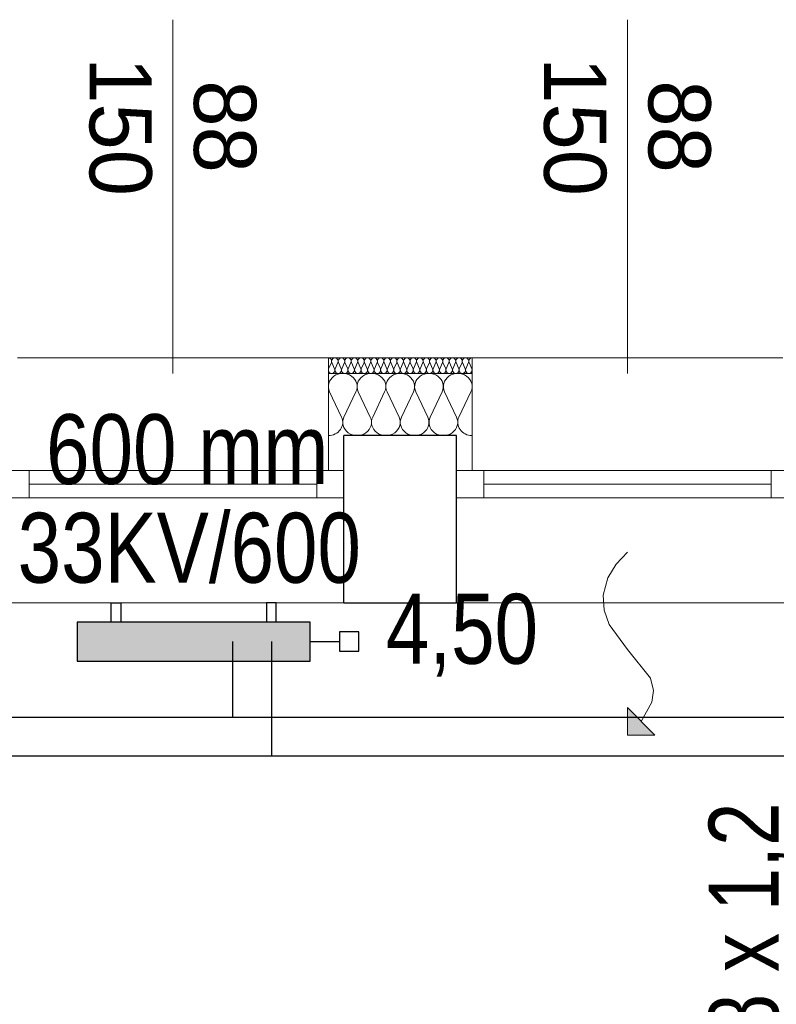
# Model space of a CAD drawing. Extents: x -440864 to -355682, y 13652 to 155872.
# Tile 71 of 179: x -424220 to -422272, y 69481 to 72014. Entities that reach past the tile are written whole.
import ezdxf
from ezdxf.lldxf.tags import DXFTag

# ---------------------------------------------------------------- set-up
doc = ezdxf.new("R2010")
doc.units = 0
doc.header["$MEASUREMENT"] = 0
for name, color, linetype in [('#podkład', 252, 'Continuous'), ('A-Okna', 252, 'Continuous'), ('Arch ocieplenie', 252, 'Continuous'), ('Inwent Izolacje', 252, 'Continuous'), ('IS_Armatura_Therm', 7, 'SOLID'), ('IS_Grzejniki_Plan_rzut', 7, 'SOLID'), ('IS_Opisy_działek_Therm', 7, 'SOLID'), ('IS_Powrót', 5, 'DASH'), ('IS_Text_Armatury_Therm', 7, 'Continuous'), ('IS_Text_Odbiornikow_Therm', 7, 'Continuous'), ('IS_Zasilanie', 1, 'SOLID')]:
    doc.layers.add(name, color=color, linetype=linetype)
for name, color, linetype, lineweight in [('A-Okna_Nr_Pióra__9', 252, 'Continuous', 13), ('Arch ocieplenie_Nr_Pióra__9', 252, 'Continuous', 13), ('Arch wykończenie_Nr_Pióra__3', 252, 'Continuous', 18), ('Inwent Izolacje_Nr_Pióra__2', 252, 'Continuous', 13), ('INWENT. OKNA_Nr_Pióra__21', 252, 'Continuous', 9), ('INWENT. OKNA_Nr_Pióra__5', 252, 'Continuous', 13), ('INWENT.ŚCIANY_Nr_Pióra__1', 252, 'Continuous', 25), ('INWENT.ŚCIANY_Nr_Pióra__2', 252, 'Continuous', 13), ('INWENT.ŚCIANY_Nr_Pióra__21', 252, 'Continuous', 9)]:
    doc.layers.add(name, color=color, linetype=linetype, lineweight=lineweight)
doc.styles.add('GENERATED_STYLE_5', font='txt')
doc.styles.get("Standard").update_dxf_attribs({"font": 'arial.ttf', "width": 0.8, "bigfont": 'BIGFONT.SHX'})
tags = doc.linetypes.add('DASH', pattern=[15, 10, -5]).pattern_tags.tags
tags[6:7] = [DXFTag(74, 4), DXFTag(75, 0), DXFTag(340, '0'), DXFTag(46, 0.0), DXFTag(50, 0.0), DXFTag(44, 0.0), DXFTag(45, 0.0)]
tags[4:5] = [DXFTag(74, 4), DXFTag(75, 0), DXFTag(340, '0'), DXFTag(46, 0.0), DXFTag(50, 0.0), DXFTag(44, 0.0), DXFTag(45, 0.0)]
tags = doc.linetypes.add('SOLID', pattern=[10, 10, 0]).pattern_tags.tags
tags[6:7] = [DXFTag(74, 4), DXFTag(75, 0), DXFTag(340, '0'), DXFTag(46, 0.0), DXFTag(50, 0.0), DXFTag(44, 0.0), DXFTag(45, 0.0)]
tags[4:5] = [DXFTag(74, 4), DXFTag(75, 0), DXFTag(340, '0'), DXFTag(46, 0.0), DXFTag(50, 0.0), DXFTag(44, 0.0), DXFTag(45, 0.0)]

# ---------------------------------------------------------------- blocks, each defined once
blk = doc.blocks.new('Izolacja cieplna 14_206', base_point=(-423054.9, 72292.6))
at = {"layer": 'Arch ocieplenie_Nr_Pióra__9', "linetype": 'Continuous'}
for p, q in [((-423417.2, 72280.7), (-423424.2, 72264.5)), ((-423408.8, 72264.5), (-423415.8, 72280.7)), ((-423400.4, 72280.7), (-423407.4, 72264.5)), ((-423392, 72264.5), (-423399, 72280.7)), ((-423383.6, 72280.7), (-423390.6, 72264.5)), ((-423375.2, 72264.5), (-423382.2, 72280.7)), ((-423366.8, 72280.7), (-423373.8, 72264.5)), ((-423358.4, 72264.5), (-423365.4, 72280.7)), ((-423350, 72280.7), (-423357, 72264.5)), ((-423341.6, 72264.5), (-423348.6, 72280.7)), ((-423333.2, 72280.7), (-423340.1, 72264.5)), ((-423324.7, 72264.5), (-423331.7, 72280.7)), ((-423316.3, 72280.7), (-423323.3, 72264.5)), ((-423307.9, 72264.5), (-423314.9, 72280.7)), ((-423299.5, 72280.7), (-423306.5, 72264.5)), ((-423291.1, 72264.5), (-423298.1, 72280.7)), ((-423282.7, 72280.7), (-423289.7, 72264.5)), ((-423274.3, 72264.5), (-423281.3, 72280.7)), ((-423265.9, 72280.7), (-423272.9, 72264.5)), ((-423257.5, 72264.5), (-423264.5, 72280.7)), ((-423249.1, 72280.7), (-423256.1, 72264.5)), ((-423240.7, 72264.5), (-423247.6, 72280.7)), ((-423232.2, 72280.7), (-423239.2, 72264.5)), ((-423223.8, 72264.5), (-423230.8, 72280.7)), ((-423215.4, 72280.7), (-423222.4, 72264.5)), ((-423207, 72264.5), (-423214, 72280.7)), ((-423198.6, 72280.7), (-423205.6, 72264.5)), ((-423190.2, 72264.5), (-423197.2, 72280.7)), ((-423181.8, 72280.7), (-423188.8, 72264.5)), ((-423173.4, 72264.5), (-423180.4, 72280.7)), ((-423165, 72280.7), (-423172, 72264.5)), ((-423156.6, 72264.5), (-423163.6, 72280.7)), ((-423148.2, 72280.7), (-423155.1, 72264.5)), ((-423139.7, 72264.5), (-423146.7, 72280.7)), ((-423131.3, 72280.7), (-423138.3, 72264.5)), ((-423122.9, 72264.5), (-423129.9, 72280.7)), ((-423114.5, 72280.7), (-423121.5, 72264.5)), ((-423106.1, 72264.5), (-423113.1, 72280.7)), ((-423097.7, 72280.7), (-423104.7, 72264.5)), ((-423089.3, 72264.5), (-423096.3, 72280.7)), ((-423080.9, 72280.7), (-423087.9, 72264.5)), ((-423072.5, 72264.5), (-423079.5, 72280.7)), ((-423064.1, 72280.7), (-423071.1, 72264.5)), ((-423055.7, 72264.5), (-423062.6, 72280.7))]:
    blk.add_line(p, q, dxfattribs=at)
for centre, start_param, end_param in [((-423424.9, 72284.1), 1.158004, 3.141593), ((-423408.1, 72284.1), 1.158004, 5.125183), ((-423391.3, 72284.1), 1.158004, 5.125183), ((-423374.5, 72284.1), 1.158004, 5.125183), ((-423357.7, 72284.1), 1.158004, 5.125183), ((-423340.9, 72284.1), 1.158004, 5.125183), ((-423324, 72284.1), 1.158004, 5.125183), ((-423307.2, 72284.1), 1.158004, 5.125183), ((-423290.4, 72284.1), 1.158004, 5.125183), ((-423273.6, 72284.1), 1.158004, 5.125183), ((-423256.8, 72284.1), 1.158004, 5.125183), ((-423239.9, 72284.1), 1.158004, 5.125183), ((-423223.1, 72284.1), 1.158004, 5.125183), ((-423206.3, 72284.1), 1.158004, 5.125183), ((-423189.5, 72284.1), 1.158004, 5.125183), ((-423172.7, 72284.1), 1.158004, 5.125183), ((-423155.9, 72284.1), 1.158004, 5.125183), ((-423139, 72284.1), 1.158004, 5.125183), ((-423122.2, 72284.1), 1.158004, 5.125183), ((-423105.4, 72284.1), 1.158004, 5.125183), ((-423088.6, 72284.1), 1.158004, 5.125183), ((-423071.8, 72284.1), 1.158004, 5.125183), ((-423054.9, 72284.1), 3.141593, 5.125182), ((-423416.5, 72261.1), 4.299595, 8.266775), ((-423399.7, 72261.1), 4.299595, 8.266775), ((-423382.9, 72261.1), 4.299595, 8.266775), ((-423366.1, 72261.1), 4.299595, 8.266775), ((-423349.3, 72261.1), 4.299595, 8.266775), ((-423332.4, 72261.1), 4.299595, 8.266775), ((-423315.6, 72261.1), 4.299595, 8.266775), ((-423298.8, 72261.1), 4.299595, 8.266775), ((-423282, 72261.1), 4.299595, 8.266775), ((-423265.2, 72261.1), 4.299595, 8.266775), ((-423248.4, 72261.1), 4.299595, 8.266775), ((-423231.5, 72261.1), 4.299595, 8.266775), ((-423214.7, 72261.1), 4.299595, 8.266775), ((-423197.9, 72261.1), 4.299595, 8.266775), ((-423181.1, 72261.1), 4.299595, 8.266775), ((-423164.3, 72261.1), 4.299595, 8.266775), ((-423147.4, 72261.1), 4.299595, 8.266775), ((-423130.6, 72261.1), 4.299595, 8.266775), ((-423113.8, 72261.1), 4.299595, 8.266775), ((-423097, 72261.1), 4.299595, 8.266775), ((-423080.2, 72261.1), 4.299595, 8.266775), ((-423063.4, 72261.1), 4.299595, 8.266775)]:
    blk.add_ellipse(centre, major_axis=(0, -8.51), ratio=0.988476, start_param=start_param, end_param=end_param, dxfattribs=at)
blk = doc.blocks.new('Izolacja cieplna 14_331', base_point=(-423424.9, 72092.6))
at = {"layer": 'Inwent Izolacje_Nr_Pióra__2', "linetype": 'Continuous'}
for p, q in [((-423421.8, 72204.9), (-423391.1, 72140.3)), ((-423384.8, 72140.3), (-423354.1, 72204.9)), ((-423347.8, 72204.9), (-423317.1, 72140.3)), ((-423310.8, 72140.3), (-423280.1, 72204.9)), ((-423273.8, 72204.9), (-423243.1, 72140.3)), ((-423236.8, 72140.3), (-423206.1, 72204.9)), ((-423199.8, 72204.9), (-423169.1, 72140.3)), ((-423162.8, 72140.3), (-423132.1, 72204.9)), ((-423125.8, 72204.9), (-423095.1, 72140.3)), ((-423088.8, 72140.3), (-423058.1, 72204.9))]:
    blk.add_line(p, q, dxfattribs=at)
for centre, start_param, end_param in [((-423387.9, 72218.6), 5.870392, 9.837571), ((-423313.9, 72218.6), 5.870392, 9.837571), ((-423239.9, 72218.6), 5.870392, 9.837571), ((-423165.9, 72218.6), 5.870392, 9.837571), ((-423091.9, 72218.6), 5.870392, 9.837571), ((-423424.9, 72126.6), 4.712389, 6.695979), ((-423350.9, 72126.6), 2.7288, 6.695979), ((-423276.9, 72126.6), 2.7288, 6.695979), ((-423202.9, 72126.6), 2.7288, 6.695979), ((-423128.9, 72126.6), 2.7288, 6.695979), ((-423054.9, 72126.6), 2.7288, 4.712389)]:
    blk.add_ellipse(centre, major_axis=(37, 0), ratio=0.919694, start_param=start_param, end_param=end_param, dxfattribs=at)
blk = doc.blocks.new('Krzywa_21', base_point=(-422654.9, 71792.6))
at = {"layer": 'A-Okna_Nr_Pióra__9', "linetype": 'Continuous'}
blk.add_hatch(color=256, dxfattribs=at).paths.add_polyline_path([(-422654.9, 71322), (-422654.5, 71392.7), (-422584.2, 71321.6)], flags=0)
for p, q in [((-422654.9, 71322), (-422654.5, 71392.7)), ((-422654.5, 71392.7), (-422584.2, 71321.6)), ((-422654.9, 71322), (-422584.2, 71321.6))]:
    blk.add_line(p, q, dxfattribs=at)
at = {"layer": 'A-Okna_Nr_Pióra__9', "linetype": 'Continuous', "flags": 128}
blk.add_lwpolyline([(-422654.9, 71792.6), (-422684.1, 71761.5), (-422705.4, 71726.4), (-422717.6, 71681.7), (-422715, 71643), (-422702.1, 71606.5), (-422654.9, 71542), (-422595.3, 71468.7), (-422588.2, 71436.7), (-422592.2, 71406.9), (-422619.4, 71357.2)], dxfattribs=at)
blk = doc.blocks.new('piętro')
at = {"layer": 'Arch wykończenie_Nr_Pióra__3', "color": 252, "linetype": 'Continuous'}
for p, q in [((-423424.9, 64644.3), (-423424.9, 64354.3)), ((-423424.9, 64644.3), (-423054.9, 64644.3)), ((-423054.9, 64644.3), (-423054.9, 64354.3))]:
    blk.add_line(p, q, dxfattribs=at)
at = {"layer": 'INWENT. OKNA_Nr_Pióra__5', "color": 252, "linetype": 'Continuous'}
for p, q in [((-423824.9, 64604.3), (-423824.9, 65514.3)), ((-422654.9, 64604.3), (-422654.9, 65514.3)), ((-423384.9, 64354.3), (-424264.9, 64354.3)), ((-424194.9, 64284.3), (-424194.9, 64354.3)), ((-423454.9, 64284.3), (-423454.9, 64354.3)), ((-423384.9, 64284.3), (-423384.9, 64354.3)), ((-423094.9, 64284.3), (-423094.9, 64354.3)), ((-422214.9, 64354.3), (-423094.9, 64354.3)), ((-423024.9, 64284.3), (-423024.9, 64354.3)), ((-422284.9, 64284.3), (-422284.9, 64354.3)), ((-423454.9, 64319.3), (-424194.9, 64319.3)), ((-422284.9, 64319.3), (-423024.9, 64319.3)), ((-423384.9, 64284.3), (-424264.9, 64284.3)), ((-422214.9, 64284.3), (-423094.9, 64284.3))]:
    blk.add_line(p, q, dxfattribs=at)
at = {"layer": 'INWENT.ŚCIANY_Nr_Pióra__1', "color": 252, "linetype": 'Continuous'}
for p, q in [((-423384.9, 64014.3), (-423384.9, 64444.3)), ((-423094.9, 64444.3), (-423384.9, 64444.3)), ((-423094.9, 64014.3), (-423094.9, 64444.3)), ((-423384.9, 64014.3), (-423094.9, 64014.3))]:
    blk.add_line(p, q, dxfattribs=at)
at = {"layer": 'INWENT.ŚCIANY_Nr_Pióra__2', "color": 252, "linetype": 'Continuous'}
blk.add_line((-423424.9, 64604.3), (-423054.9, 64604.3), dxfattribs=at)
at = {"layer": 'INWENT.ŚCIANY_Nr_Pióra__21', "color": 252, "linetype": 'Continuous'}
for p, q in [((-424224.9, 64644.3), (-423424.9, 64644.3)), ((-423054.9, 64644.3), (-422254.9, 64644.3)), ((-424264.9, 64014.3), (-423384.9, 64014.3)), ((-423094.9, 64014.3), (-422214.9, 64014.3))]:
    blk.add_line(p, q, dxfattribs=at)
at = {"layer": 'A-Okna', "color": 252, "linetype": 'Continuous', "lineweight": 13}
blk.add_blockref('Krzywa_21', (-422654.9, 64144.3), dxfattribs=at)
at = {"layer": 'Arch ocieplenie', "color": 252, "linetype": 'Continuous', "lineweight": 13}
blk.add_blockref('Izolacja cieplna 14_206', (-423054.9, 64644.3), dxfattribs=at)
at = {"layer": 'Inwent Izolacje', "color": 252, "linetype": 'Continuous', "lineweight": 13}
blk.add_blockref('Izolacja cieplna 14_331', (-423424.9, 64444.3), dxfattribs=at)
at = {"layer": 'INWENT. OKNA_Nr_Pióra__21', "color": 252, "linetype": 'Continuous', "char_height": 160, "width": 709.227, "attachment_point": 2, "rotation": 270, "line_spacing_factor": 1.007581, "style": 'GENERATED_STYLE_5'}
for insert in [(-423610.8, 65239.3), (-422440.8, 65239.3)]:
    blk.add_mtext('{88\\P150}', dxfattribs=dict(at, insert=insert))

msp = doc.modelspace()

# ---------------------------------------------------------------- block references
at = {"layer": '#podkład', "color": 3, "lineweight": 50}
msp.add_blockref('piętro', (0, 6500), dxfattribs=at)

# ---------------------------------------------------------------- next in the draw order: hatches: boundary and pattern name
at = {"layer": 'IS_Grzejniki_Plan_rzut', "ltscale": 10}
msp.add_hatch(color=253, dxfattribs=at).paths.add_polyline_path([(-423471.6, 70464.3), (-424071.6, 70464.3), (-424071.6, 70364.3), (-423471.6, 70364.3)])

# ---------------------------------------------------------------- next in the draw order: linework, layer by layer
at = {"layer": 'IS_Armatura_Therm', "ltscale": 10}
for p, q in [((-423346.6, 70439.3), (-423396.6, 70439.3)), ((-423396.6, 70439.3), (-423396.6, 70389.3)), ((-423346.6, 70389.3), (-423346.6, 70439.3)), ((-423471.6, 70414.3), (-423396.6, 70414.3)), ((-423396.6, 70389.3), (-423346.6, 70389.3))]:
    msp.add_line(p, q, dxfattribs=at)
at = {"layer": 'IS_Grzejniki_Plan_rzut', "ltscale": 10}
for p, q in [((-423984.1, 70464.3), (-423984.1, 70514.3)), ((-423984.1, 70514.3), (-423959.1, 70514.3)), ((-423959.1, 70514.3), (-423959.1, 70464.3)), ((-423559.1, 70514.3), (-423584.1, 70514.3)), ((-423584.1, 70514.3), (-423584.1, 70464.3)), ((-423559.1, 70464.3), (-423559.1, 70514.3)), ((-423471.6, 70464.3), (-424071.6, 70464.3)), ((-424071.6, 70464.3), (-424071.6, 70364.3)), ((-423471.6, 70364.3), (-423471.6, 70464.3)), ((-423471.6, 70464.3), (-423471.6, 70464.3)), ((-424071.6, 70364.3), (-423471.6, 70364.3))]:
    msp.add_line(p, q, dxfattribs=at)
at = {"layer": 'IS_Powrót', "lineweight": 30, "ltscale": 10}
for p, q in [((-423571.6, 70414.3), (-423571.6, 70120.1)), ((-426028.6, 70120.1), (-423571.6, 70120.1)), ((-423571.6, 70120.1), (-421295.2, 70120.1))]:
    msp.add_line(p, q, dxfattribs=at)
at = {"layer": 'IS_Zasilanie', "lineweight": 30, "ltscale": 10}
for p, q in [((-423671.6, 70414.3), (-423671.6, 70220.1)), ((-426128.6, 70220.1), (-423671.6, 70220.1)), ((-423671.6, 70220.1), (-421395.2, 70220.1))]:
    msp.add_line(p, q, dxfattribs=at)

# ---------------------------------------------------------------- next in the draw order: texts
at = {"layer": 'IS_Opisy_działek_Therm', "ltscale": 10, "char_height": 180, "rotation": 90}
for s, insert, attachment_point in [('\\fArial|b0|i0;2156 W', (-424459.4, 70016.4), 3), ('\\fArial|b0|i0;18 x 1,2', (-422232.4, 70000.1), 9)]:
    msp.add_mtext(s, dxfattribs=dict(at, insert=insert, attachment_point=attachment_point))
at = {"layer": 'IS_Text_Armatury_Therm', "linetype": 'SOLID', "ltscale": 10, "insert": (-422885.2, 70323.7), "char_height": 180, "attachment_point": 9}
msp.add_mtext('\\fArial|b0|i0;4,50  ', dxfattribs=at)
at = {"layer": 'IS_Text_Odbiornikow_Therm', "linetype": 'SOLID', "ltscale": 10, "char_height": 180}
for s, insert, attachment_point in [('\\fArial|b0|i0;600 mm', (-423424.9, 70999.3), 3), ('\\fArial|b0|i0;33KV/600', (-424224.7, 70745.7), 1)]:
    msp.add_mtext(s, dxfattribs=dict(at, insert=insert, attachment_point=attachment_point))

doc.saveas('drawing.dxf')
